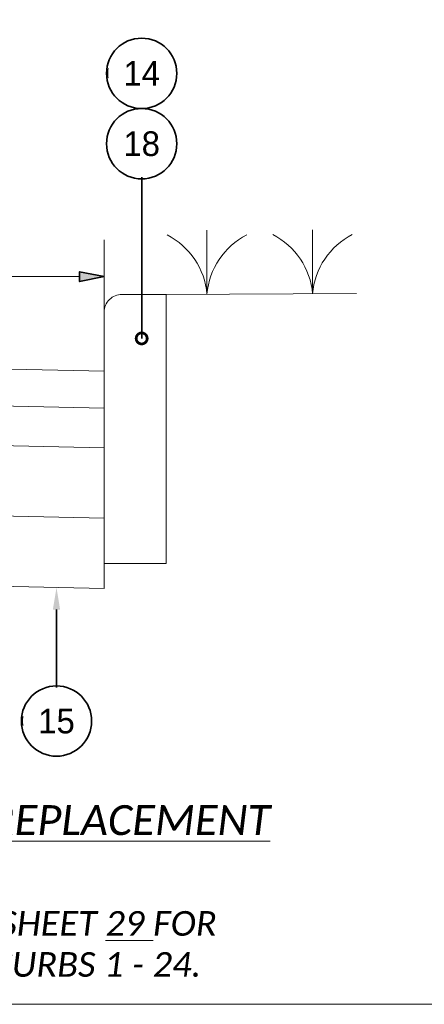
# Model space of a CAD drawing. Header units: feet. Extents: x 2288 to 3199, y 547 to 693.
# Tile 5 of 28: x 2433 to 2442, y 609 to 631. Entities that reach past the tile are written whole.
import ezdxf
from ezdxf import colors
from ezdxf.entities.mleader import LeaderData, LeaderLine
from ezdxf.enums import TextEntityAlignment as Align
from ezdxf.math import Vec2, Vec3

# ---------------------------------------------------------------- set-up
doc = ezdxf.new("R2010")
doc.units = ezdxf.units.FT
doc.header["$LTSCALE"] = 4
doc.header["$MEASUREMENT"] = 0
doc.layers.get('0').update_dxf_attribs({"lineweight": 15, "true_color": 0xc2ced6})
doc.layers.get('Defpoints').update_dxf_attribs({"lineweight": 15})
doc.layers.add('0_Mview', color=7, linetype='Continuous', lineweight=15, plot=False)
for name, color, linetype, lineweight in [('0_Xref', 7, 'Continuous', 15), ('TX_P_5', 7, 'Continuous', 35), ('TX_P_Misc', 7, 'Continuous', 35)]:
    doc.layers.add(name, color=color, linetype=linetype, lineweight=lineweight)
doc.styles.add('P_Slanted - Normal Fixed Spacing', font='calibrii.ttf', dxfattribs={"height": 0.14})
doc.styles.add('P_Slanted - Sub Title', font='calibrii.ttf', dxfattribs={"height": 0.17})
doc.styles.add('Slanted-Normal', font='font31.shx', dxfattribs={"height": 0.14})
doc.dimstyles.new('P_Dec-0 Masked Slanted', dxfattribs={"dimtxt": 0.14, "dimasz": 0.14, "dimexe": 0.21, "dimexo": 0.21, "dimgap": 0.0625, "dimtad": 1, "dimdec": 0, "dimzin": 3, "dimdsep": 46, "dimtxsty": 'P_Slanted - Normal Fixed Spacing', "dimblk": 'Dim1', "dimcen": 0.035, "dimclrd": 95, "dimclre": 95, "dimclrt": 7, "dimaunit": 1, "dimadec": 3, "dimazin": 2, "dimtfac": 1, "dimtdec": 0, "dimtix": 1, "dimtmove": 1, "dimatfit": 3, "dimldrblk": 'Dim1', "dimfxl": 1, "dimtfill": 1, "dimtolj": 1, "dimtzin": 0, "dimlwd": 15, "dimlwe": 15, "dimarcsym": 0})

# ---------------------------------------------------------------- blocks, each defined once
blk = doc.blocks.new('_DotSmall')
at = {"color": 0, "linetype": 'ByBlock', "const_width": 0.5}
blk.add_lwpolyline([(-0.0625, 0, 1), (0.0625, 0, 1)], format="xyb", close=True, dxfattribs=at)
blk = doc.blocks.new('Dim1')
h = blk.add_hatch(color=4)
h.dxf.hatch_style = 1
h.paths.add_polyline_path([(0, 0), (-1, -0.2), (-1, 0.2)])
at = {"color": 4}
blk.add_lwpolyline([(0, 0), (-1, -0.2), (-1, 0.2), (0, 0)], dxfattribs=at)
blk = doc.blocks.new('*D1456')
at = {"layer": 'Defpoints', "color": 0, "transparency": 16777216}
for p in [(2420.949, 625.398), (2420.949, 623.245), (2435.037, 623.245)]:
    blk.add_point(p, dxfattribs=at)
at = {"layer": 'TX_P_5', "color": 95, "linetype": 'Continuous', "lineweight": 15, "transparency": 16777216}
for p, q in [((2420.949, 624.085), (2420.949, 626.238)), ((2435.037, 624.085), (2435.037, 626.238)), ((2434.477, 625.398), (2421.509, 625.398))]:
    blk.add_line(p, q, dxfattribs=at)
at = {"layer": 'TX_P_5', "color": 95, "lineweight": 15, "transparency": 16777216, "xscale": 0.56, "yscale": 0.56, "zscale": 0.56, "rotation": 180}
blk.add_blockref('Dim1', (2420.949, 625.398), dxfattribs=at)
at = {"layer": 'TX_P_5', "color": 95, "lineweight": 15, "transparency": 16777216, "xscale": 0.56, "yscale": 0.56, "zscale": 0.56}
blk.add_blockref('Dim1', (2435.037, 625.398), dxfattribs=at)
at = {"layer": 'TX_P_5', "color": 7, "transparency": 16777216, "insert": (2427.993, 625.935), "char_height": 0.56, "attachment_point": 5, "style": 'P_Slanted - Normal Fixed Spacing', "bg_fill": 3, "box_fill_scale": 1.25, "bg_fill_color": 256, "bg_fill_true_color": 13158600, "bg_fill_transparency": 0}
blk.add_mtext("\\A1;2' MINIMUM", dxfattribs=at)
blk = doc.blocks.new('*U1465')
at = {"layer": 'TX_P_Misc', "color": 95}
blk.add_line((0, 0), (0.0699, 0.0831), dxfattribs=at)
at = {"layer": 'TX_P_Misc', "linetype": 'ByBlock'}
blk.add_circle((0, 0), 0.2, dxfattribs=at)
at = {"layer": 'TX_P_Misc', "color": 95}
ml = blk.add_multileader_mtext('Standard', dxfattribs=at)
ml.set_content('', color=95, style='Slanted-Normal')
ml.set_leader_properties()
ml.build(insert=Vec2(0, 0))
ml.multileader.update_dxf_attribs({"has_dogleg": 0, "text_left_attachment_type": 2, "text_right_attachment_type": 2, "dogleg_length": 0.18, "arrow_head_size": 0.125})
ctx = ml.context
ctx.base_point, ctx.char_height, ctx.arrow_head_size, ctx.landing_gap_size, ctx.plane_origin = Vec3(-0.0001, 0), 0.14, 0.125, 0.0001, Vec3(0.5884, 0.4959)
ctx.left_attachment, ctx.right_attachment, ctx.text_align_type = 2, 2, 1
notes = []
notes.append((ctx, [(1, (1, 1, 0), (-0.1801, 0), (1, 0), 0.18, [(0, [(-0.0001, 0.7595)], 0, [])])]))
ctx.mtext.insert, ctx.mtext.alignment, ctx.mtext.flow_direction = Vec3(0, 0.07), 2, 5
ml = blk.add_multileader_mtext('Standard', dxfattribs=at)
ml.set_content('', color=95, style='Slanted-Normal')
ml.set_leader_properties()
ml.set_arrow_properties(name='DOTSMALL')
ml.build(insert=Vec2(0, 0))
ml.multileader.update_dxf_attribs({"has_dogleg": 0, "text_left_attachment_type": 2, "text_right_attachment_type": 2, "dogleg_length": 0.18, "arrow_head_size": 0.125})
ctx = ml.context
ctx.base_point, ctx.char_height, ctx.arrow_head_size, ctx.landing_gap_size, ctx.plane_origin = Vec3(0, 0), 0.14, 0.125, 0.0001, Vec3(0.9927, 0.4959)
ctx.left_attachment, ctx.right_attachment, ctx.text_align_type = 2, 2, 1
notes.append((ctx, [(1, (1, 1, 0), (-0.18, 0), (1, 0), 0.18, [(0, [(-0.1627, 0.0007)], 0, [])])]))
ctx.mtext.insert, ctx.mtext.alignment, ctx.mtext.flow_direction = Vec3(0.0001, 0.07), 2, 5
for ctx, leaders in notes:
    for number, flags, end, landing, length, lines in leaders:
        leader = LeaderData()
        leader.index, (leader.has_last_leader_line, leader.has_dogleg_vector, leader.attachment_direction) = number, flags
        leader.last_leader_point, leader.dogleg_vector, leader.dogleg_length = Vec3(end), Vec3(landing), length
        for number, points, colour, breaks in lines:
            line = LeaderLine()
            line.index, line.vertices, line.color, line.breaks = number, Vec3.list(points), colors.encode_raw_color(colour), breaks
            leader.lines.append(line)
        ctx.leaders.append(leader)
blk.add_wipeout([(0.187, 0.0355), (0.1811, 0.0586), (0.1723, 0.0809), (0.1609, 0.1018), (0.1468, 0.1212), (0.1305, 0.1386), (0.1121, 0.1539), (0.0919, 0.1667), (0.0703, 0.1769), (0.0476, 0.1843), (0.0241, 0.1888), (0.0002, 0.1904), (-0.0236, 0.1889), (-0.0471, 0.1844), (-0.0699, 0.1771), (-0.0915, 0.1669), (-0.1117, 0.1541), (-0.1302, 0.1389), (-0.1465, 0.1215), (-0.1606, 0.1022), (-0.1722, 0.0813), (-0.181, 0.059), (-0.187, 0.0359), (-0.19, 0.0122), (-0.19, -0.0117), (-0.187, -0.0355), (-0.1811, -0.0586), (-0.1723, -0.0809), (-0.1609, -0.1018), (-0.1468, -0.1212), (-0.1305, -0.1386), (-0.1121, -0.1539), (-0.0919, -0.1667), (-0.0703, -0.1769), (-0.0476, -0.1843), (-0.0241, -0.1888), (-0.0002, -0.1904), (0.0236, -0.1889), (0.0471, -0.1844), (0.0699, -0.1771), (0.0915, -0.1669), (0.1117, -0.1541), (0.1302, -0.1389), (0.1465, -0.1215), (0.1606, -0.1022), (0.1722, -0.0813), (0.181, -0.059), (0.187, -0.0359), (0.19, -0.0122), (0.19, 0.0117)])
at = {"layer": 'TX_P_Misc', "style": 'Slanted-Normal'}
blk.add_attdef('ITEM', text='', height=0.14, dxfattribs=at).set_placement((0, 0), align=Align.MIDDLE_CENTER)
blk = doc.blocks.new('*U1457')
at = {"layer": 'TX_P_Misc', "color": 95}
blk.add_line((0, 0), (0.0699, 0.0831), dxfattribs=at)
at = {"layer": 'TX_P_Misc', "linetype": 'ByBlock'}
blk.add_circle((0, 0), 0.2, dxfattribs=at)
at = {"layer": 'TX_P_Misc', "color": 95}
ml = blk.add_multileader_mtext('Standard', dxfattribs=at)
ml.set_content('', color=95, style='Slanted-Normal')
ml.set_leader_properties()
ml.set_arrow_properties(name='DOTSMALL')
ml.build(insert=Vec2(0, 0))
ml.multileader.update_dxf_attribs({"has_dogleg": 0, "text_left_attachment_type": 2, "text_right_attachment_type": 2, "dogleg_length": 0.18, "arrow_head_size": 0.125})
ctx = ml.context
ctx.base_point, ctx.char_height, ctx.arrow_head_size, ctx.landing_gap_size, ctx.plane_origin = Vec3(0, 0), 0.14, 0.125, 0.0001, Vec3(0.9927, 0.4959)
ctx.left_attachment, ctx.right_attachment, ctx.text_align_type = 2, 2, 1
notes = []
notes.append((ctx, [(1, (1, 1, 0), (-0.18, 0), (1, 0), 0.18, [(0, [(0, -1.1075)], 0, [])])]))
ctx.mtext.insert, ctx.mtext.alignment, ctx.mtext.flow_direction = Vec3(0.0001, 0.07), 2, 5
ml = blk.add_multileader_mtext('Standard', dxfattribs=at)
ml.set_content('', color=95, style='Slanted-Normal')
ml.set_leader_properties()
ml.build(insert=Vec2(0, 0))
ml.multileader.update_dxf_attribs({"has_dogleg": 0, "text_left_attachment_type": 2, "text_right_attachment_type": 2, "dogleg_length": 0.18, "arrow_head_size": 0.125})
ctx = ml.context
ctx.base_point, ctx.char_height, ctx.arrow_head_size, ctx.landing_gap_size, ctx.plane_origin = Vec3(-0.0001, 0), 0.14, 0.125, 0.0001, Vec3(0.5884, 0.4959)
ctx.left_attachment, ctx.right_attachment, ctx.text_align_type = 2, 2, 1
notes.append((ctx, [(0, (1, 1, 0), (0.1801, 0), (-1, 0), 0.18, [(0, [(0.0853, 0)], 0, [])])]))
ctx.mtext.insert, ctx.mtext.alignment, ctx.mtext.flow_direction = Vec3(0, 0.07), 2, 5
for ctx, leaders in notes:
    for number, flags, end, landing, length, lines in leaders:
        leader = LeaderData()
        leader.index, (leader.has_last_leader_line, leader.has_dogleg_vector, leader.attachment_direction) = number, flags
        leader.last_leader_point, leader.dogleg_vector, leader.dogleg_length = Vec3(end), Vec3(landing), length
        for number, points, colour, breaks in lines:
            line = LeaderLine()
            line.index, line.vertices, line.color, line.breaks = number, Vec3.list(points), colors.encode_raw_color(colour), breaks
            leader.lines.append(line)
        ctx.leaders.append(leader)
blk.add_wipeout([(0.187, 0.0355), (0.1811, 0.0586), (0.1723, 0.0809), (0.1609, 0.1018), (0.1468, 0.1212), (0.1305, 0.1386), (0.1121, 0.1539), (0.0919, 0.1667), (0.0703, 0.1769), (0.0476, 0.1843), (0.0241, 0.1888), (0.0002, 0.1904), (-0.0236, 0.1889), (-0.0471, 0.1844), (-0.0699, 0.1771), (-0.0915, 0.1669), (-0.1117, 0.1541), (-0.1302, 0.1389), (-0.1465, 0.1215), (-0.1606, 0.1022), (-0.1722, 0.0813), (-0.181, 0.059), (-0.187, 0.0359), (-0.19, 0.0122), (-0.19, -0.0117), (-0.187, -0.0355), (-0.1811, -0.0586), (-0.1723, -0.0809), (-0.1609, -0.1018), (-0.1468, -0.1212), (-0.1305, -0.1386), (-0.1121, -0.1539), (-0.0919, -0.1667), (-0.0703, -0.1769), (-0.0476, -0.1843), (-0.0241, -0.1888), (-0.0002, -0.1904), (0.0236, -0.1889), (0.0471, -0.1844), (0.0699, -0.1771), (0.0915, -0.1669), (0.1117, -0.1541), (0.1302, -0.1389), (0.1465, -0.1215), (0.1606, -0.1022), (0.1722, -0.0813), (0.181, -0.059), (0.187, -0.0359), (0.19, -0.0122), (0.19, 0.0117)])
at = {"layer": 'TX_P_Misc', "style": 'Slanted-Normal'}
blk.add_attdef('ITEM', text='', height=0.14, dxfattribs=at).set_placement((0, 0), align=Align.MIDDLE_CENTER)
blk = doc.blocks.new('*U1450')
at = {"layer": 'TX_P_Misc', "color": 95}
blk.add_line((0, 0), (0.0699, 0.0831), dxfattribs=at)
at = {"layer": 'TX_P_Misc', "linetype": 'ByBlock'}
blk.add_circle((0, 0), 0.2, dxfattribs=at)
at = {"layer": 'TX_P_Misc', "color": 95}
ml = blk.add_multileader_mtext('Standard', dxfattribs=at)
ml.set_content('', color=95, style='Slanted-Normal')
ml.set_leader_properties()
ml.set_arrow_properties(name='DOTSMALL')
ml.build(insert=Vec2(0, 0))
ml.multileader.update_dxf_attribs({"has_dogleg": 0, "text_left_attachment_type": 2, "text_right_attachment_type": 2, "dogleg_length": 0.18, "arrow_head_size": 0.125})
ctx = ml.context
ctx.base_point, ctx.char_height, ctx.arrow_head_size, ctx.landing_gap_size, ctx.plane_origin = Vec3(0, 0), 0.14, 0.125, 0.0001, Vec3(0.9927, 0.4959)
ctx.left_attachment, ctx.right_attachment, ctx.text_align_type = 2, 2, 1
notes = []
notes.append((ctx, [(1, (1, 1, 0), (-0.18, 0), (1, 0), 0.18, [(0, [(-0.1627, 0.0007)], 0, [])])]))
ctx.mtext.insert, ctx.mtext.alignment, ctx.mtext.flow_direction = Vec3(0.0001, 0.07), 2, 5
ml = blk.add_multileader_mtext('Standard', dxfattribs=at)
ml.set_content('', color=95, style='Slanted-Normal')
ml.set_leader_properties()
ml.build(insert=Vec2(0, 0))
ml.multileader.update_dxf_attribs({"has_dogleg": 0, "text_left_attachment_type": 2, "text_right_attachment_type": 2, "dogleg_length": 0.18, "arrow_head_size": 0.125})
ctx = ml.context
ctx.base_point, ctx.char_height, ctx.arrow_head_size, ctx.landing_gap_size, ctx.plane_origin = Vec3(-0.0001, 0), 0.14, 0.125, 0.0001, Vec3(0.5884, 0.4959)
ctx.left_attachment, ctx.right_attachment, ctx.text_align_type = 2, 2, 1
notes.append((ctx, [(1, (1, 1, 0), (-0.1801, 0), (1, 0), 0.18, [(0, [(0, 0.0917)], 0, [])])]))
ctx.mtext.insert, ctx.mtext.alignment, ctx.mtext.flow_direction = Vec3(0, 0.07), 2, 5
for ctx, leaders in notes:
    for number, flags, end, landing, length, lines in leaders:
        leader = LeaderData()
        leader.index, (leader.has_last_leader_line, leader.has_dogleg_vector, leader.attachment_direction) = number, flags
        leader.last_leader_point, leader.dogleg_vector, leader.dogleg_length = Vec3(end), Vec3(landing), length
        for number, points, colour, breaks in lines:
            line = LeaderLine()
            line.index, line.vertices, line.color, line.breaks = number, Vec3.list(points), colors.encode_raw_color(colour), breaks
            leader.lines.append(line)
        ctx.leaders.append(leader)
blk.add_wipeout([(0.187, 0.0355), (0.1811, 0.0586), (0.1723, 0.0809), (0.1609, 0.1018), (0.1468, 0.1212), (0.1305, 0.1386), (0.1121, 0.1539), (0.0919, 0.1667), (0.0703, 0.1769), (0.0476, 0.1843), (0.0241, 0.1888), (0.0002, 0.1904), (-0.0236, 0.1889), (-0.0471, 0.1844), (-0.0699, 0.1771), (-0.0915, 0.1669), (-0.1117, 0.1541), (-0.1302, 0.1389), (-0.1465, 0.1215), (-0.1606, 0.1022), (-0.1722, 0.0813), (-0.181, 0.059), (-0.187, 0.0359), (-0.19, 0.0122), (-0.19, -0.0117), (-0.187, -0.0355), (-0.1811, -0.0586), (-0.1723, -0.0809), (-0.1609, -0.1018), (-0.1468, -0.1212), (-0.1305, -0.1386), (-0.1121, -0.1539), (-0.0919, -0.1667), (-0.0703, -0.1769), (-0.0476, -0.1843), (-0.0241, -0.1888), (-0.0002, -0.1904), (0.0236, -0.1889), (0.0471, -0.1844), (0.0699, -0.1771), (0.0915, -0.1669), (0.1117, -0.1541), (0.1302, -0.1389), (0.1465, -0.1215), (0.1606, -0.1022), (0.1722, -0.0813), (0.181, -0.059), (0.187, -0.0359), (0.19, -0.0122), (0.19, 0.0117)])
at = {"layer": 'TX_P_Misc', "style": 'Slanted-Normal'}
blk.add_attdef('ITEM', text='', height=0.14, dxfattribs=at).set_placement((0, 0), align=Align.MIDDLE_CENTER)

msp = doc.modelspace()

# ---------------------------------------------------------------- linework, layer by layer
at = {"layer": '0_Mview'}
msp.add_lwpolyline([(2416.095, 692.845), (2538.095, 692.845), (2538.095, 608.845), (2416.095, 608.845)], close=True, dxfattribs=at)
at = {"layer": '0_Xref'}
for points in [[(2437.374, 624.999, 0.259101), (2436.469, 626.347)], [(2437.374, 624.999, -0.259101), (2438.279, 626.347)], [(2439.777, 625.008, 0.259101), (2438.872, 626.357)], [(2439.777, 625.008, -0.259101), (2440.682, 626.357)], [(2435.037, 618.302), (2435.037, 624.595, -0.414214), (2435.437, 624.995), (2436.449, 624.995)]]:
    msp.add_lwpolyline(points, format="xyb", dxfattribs=at)
for points in [[(2437.374, 624.999), (2437.374, 626.452)], [(2439.777, 625.008), (2439.777, 626.461)], [(2436.449, 624.995), (2440.778, 625.012)], [(2436.449, 618.871), (2436.449, 624.995)], [(2420.949, 623.555), (2435.037, 623.245)], [(2420.949, 622.716), (2435.037, 622.406)], [(2420.949, 621.813), (2435.037, 621.503)], [(2420.949, 620.213), (2435.037, 619.903)], [(2435.037, 618.871), (2436.449, 618.871)], [(2420.949, 618.613), (2435.037, 618.302)]]:
    msp.add_lwpolyline(points, dxfattribs=at)

# ---------------------------------------------------------------- texts
at = {"layer": '0_Xref', "attachment_point": 2}
for s, insert, char_height, width, style in [('{\\LPAVEMENT REPAIR FOR CURB REPLACEMENT}', (2429.068, 613.375), 0.68, 24.90621, 'P_Slanted - Sub Title'), ('SEE {\\LPAVEMENT CALCULATIONS} ON SHEET {\\L29} FOR PAVEMENT REPAIR ADJACENT TO CURBS 1 - 24.', (2428.825, 610.965), 0.56, 20.17029, 'P_Slanted - Normal Fixed Spacing')]:
    msp.add_mtext(s, dxfattribs=dict(at, insert=insert, char_height=char_height, width=width, style=style))

# ---------------------------------------------------------------- next in the draw order: block references
at = {"layer": 'TX_P_5', "xscale": 4, "yscale": 4, "zscale": 4}
for name, p, values in [('*U1457', (2435.889, 628.423), {'ITEM': '18'}), ('*U1465', (2433.951, 615.288), {'ITEM': '15'})]:
    msp.add_blockref(name, p, dxfattribs=at).add_auto_attribs(values)

# ---------------------------------------------------------------- next in the draw order: block references
msp.add_blockref('*U1450', (2435.889, 630.023), dxfattribs=at).add_auto_attribs({'ITEM': '14'})

# ---------------------------------------------------------------- next in the draw order: dimensions: what is measured, and where the dimension line sits
at = {"layer": 'TX_P_5'}
dim = msp.add_aligned_dim(p1=(2435.037, 623.245), p2=(2420.949, 623.245), distance=-2.153, text="2' MINIMUM", dimstyle='P_Dec-0 Masked Slanted', override={"dimpost": "'"}, dxfattribs=at)
dim.commit()
dim.dimension.update_dxf_attribs({"geometry": '*D1456', "text_midpoint": (2427.993, 625.935)})

doc.saveas('drawing.dxf')
